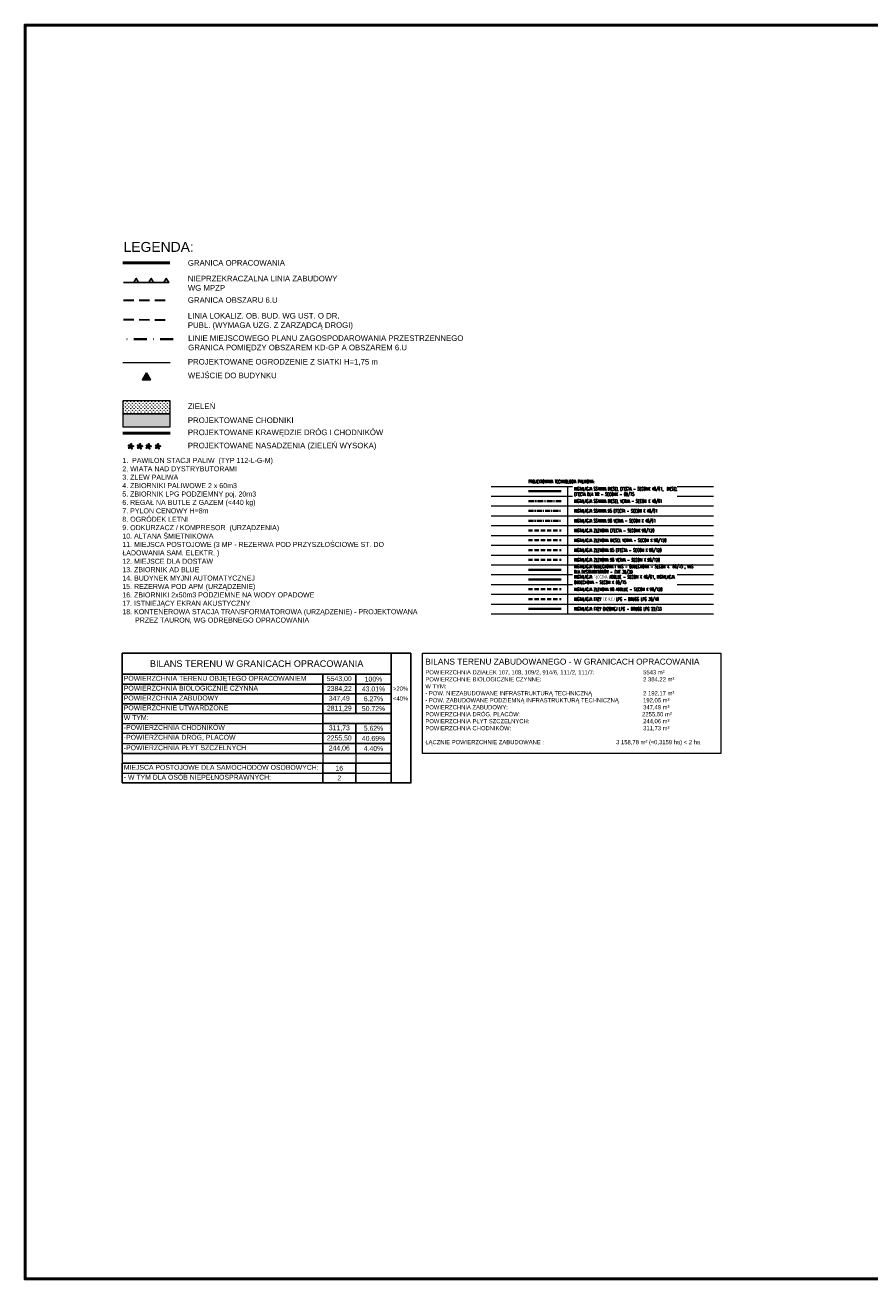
# Model space of a CAD drawing. Header units: metres. Extents: x 779 to 7046, y -512 to 9570.
# Tile 1 of 256: x 1756 to 2015, y -512 to -129. Entities that reach past the tile are written whole.
import ezdxf

# ---------------------------------------------------------------- set-up
doc = ezdxf.new("R2010")
doc.units = ezdxf.units.M
for name, pattern in [('CENTER', [50.8, 31.75, -6.35, 6.35, -6.35]), ('CENTER2', [1.125, 0.75, -0.125, 0.125, -0.125]), ('CIĄGłA', [0]), ('DASHEDX2', [38.1, 25.4, -12.7]), ('DGN Style 4', [0.3202, 0.16, -0.08, 0.0002, -0.08]), ('HIDDEN2', [4.7625, 3.175, -1.5875])]:
    doc.linetypes.add(name, pattern=pattern)
for name, color, linetype, lineweight in [('- AGP-1_OPISY', 7, 'Continuous', 13), ('_a_obiekty', 250, 'Continuous', 30), ('_ON', 10, 'Continuous', 35), ('_Pb95', 94, 'Continuous', 35), ('_Pb98', 160, 'Continuous', 35), ('_U95', 30, 'Continuous', 35), ('_VRS', 210, 'Continuous', 35), ('AGP1_40_layout_tabelka', 7, 'Continuous', 9), ('AGP1_granica_opracow', 7, 'Continuous', 15), ('AGP1_HATCH', 7, 'Continuous', 5), ('AGP1_OPISY', 7, 'Continuous', 13), ('IS-opis-legenda', 7, 'Continuous', 20), ('MPZP', 7, 'Continuous', 0)]:
    doc.layers.add(name, color=color, linetype=linetype, lineweight=lineweight)
doc.layers.add('AGP1_linie_nieprzekraczalne', color=7, linetype='Continuous')
doc.styles.add('ARIAL', font='arial.ttf')
doc.styles.add('IS-0.6', font='simplex.shx', dxfattribs={"width": 0.6})
doc.styles.get("Standard").update_dxf_attribs({"font": 'arial.ttf'})
doc.linetypes.add('OGRODZENIE1', pattern='A,6.35,-2.54,[133,ltypeshp.shx,S=2.54,R=0,X=-2.54,Y=0],-2.54,25.4', length=36.83)

# ---------------------------------------------------------------- blocks, each defined once
blk = doc.blocks.new('*U33')
at = {"layer": 'AGP1_linie_nieprzekraczalne', "color": 1, "ltscale": 0.05}
for points in [[(0, 0), (4.84, 0), (4.07, 1.33), (3.33, 0)], [(4.84, 0), (9.68, 0), (8.91, 1.33), (8.18, 0)], [(4.84, 0), (9.68, 0), (8.91, 1.33), (8.18, 0)], [(9.68, 0), (14.53, 0), (13.76, 1.33), (13.02, 0)]]:
    blk.add_lwpolyline(points, dxfattribs=at)
blk = doc.blocks.new('NASADZENIA NOWE ZIELEŃ')
at = {"linetype": 'CIĄGłA', "lineweight": 5, "true_color": 0x58ba48, "transparency": 33554597}
h = blk.add_hatch(color=85, dxfattribs=at)
h.dxf.hatch_style = 1
h.paths.add_polyline_path([(1751.94, 237.45), (1751.45, 237.06), (1750.96, 237.45), (1751.18, 236.87), (1750.66, 236.52), (1751.28, 236.55), (1751.45, 235.95), (1751.62, 236.55), (1752.24, 236.52), (1751.72, 236.87)])
edge = h.paths.add_edge_path(flags=16)
edge.add_arc((1751.45, 236.78), 0.0118, 0, 360)
edge = h.paths.add_edge_path(flags=16)
edge.add_arc((1751.45, 236.78), 0.0118, 0, 360)
at = {"color": 116, "linetype": 'CIĄGłA', "lineweight": 30, "true_color": 0x136734}
for points in [[(1751.94, 237.45), (1751.72, 236.87), (1752.24, 236.52), (1751.62, 236.55), (1751.45, 235.95), (1751.28, 236.55), (1750.66, 236.52), (1751.18, 236.87), (1750.96, 237.45), (1751.45, 237.06), (1751.94, 237.45)], [(1751.3, 236.78), (1751.6, 236.78)], [(1751.45, 236.93), (1751.45, 236.63)]]:
    blk.add_lwpolyline(points, dxfattribs=at)
blk = doc.blocks.new('*T274')
at = {"color": 0, "linetype": 'ByBlock', "lineweight": -2, "transparency": 16777216}
for p, q in [((0, 0), (82.39, 0)), ((0, 0), (0, -30.7)), ((82.39, 0), (82.39, -30.7)), ((0, -6.46), (82.39, -6.46)), ((61.47, -6.46), (61.47, -30.7)), ((71.52, -6.46), (71.52, -18.49)), ((0, -9.46), (82.39, -9.46)), ((0, -12.47), (82.39, -12.47)), ((0, -15.48), (82.39, -15.48)), ((61.47, -18.49), (82.39, -18.49)), ((61.47, -21.5), (82.39, -21.5)), ((71.52, -21.5), (71.52, -30.7)), ((61.47, -24.51), (82.39, -24.51)), ((61.47, -27.69), (82.39, -27.69)), ((0, -30.7), (82.39, -30.7)), ((0, -33.71), (71.52, -33.71)), ((0, -33.71), (0, -39.73)), ((61.47, -33.71), (61.47, -39.73)), ((71.52, -33.71), (71.52, -39.73)), ((61.47, -36.72), (71.52, -36.72)), ((0, -39.73), (71.52, -39.73))]:
    blk.add_line(p, q, dxfattribs=at)
at = {"layer": 'Defpoints', "color": 8, "linetype": 'ByBlock', "lineweight": 0, "transparency": 16777216}
for p, q in [((0, -18.49), (61.47, -18.49)), ((0, -21.5), (61.47, -21.5)), ((0, -24.51), (61.47, -24.51)), ((0, -27.69), (61.47, -27.69)), ((0, -30.7), (0, -33.71)), ((61.47, -30.7), (61.47, -33.71)), ((71.52, -30.7), (71.52, -33.71)), ((71.52, -33.71), (82.39, -33.71)), ((82.39, -30.7), (82.39, -39.73)), ((0, -36.72), (61.47, -36.72)), ((71.52, -36.72), (82.39, -36.72)), ((71.52, -39.73), (82.39, -39.73))]:
    blk.add_line(p, q, dxfattribs=at)
at = {"color": 0, "transparency": 16777216}
for s, insert, char_height, width, attachment_point in [('BILANS TERENU W GRANICACH OPRACOWANIA', (41.19, -3.23), 2.0059, 81.3866, 5), ('POWIERZCHNIA TERENU OBJĘTEGO OPRACOWANIEM', (0.5, -6.96), 1.5044, 60.4653, 1), ('5543,00', (66.49, -7.96), 1.504, 9.0495, 5), ('100%', (76.96, -7.96), 1.504, 9.8659, 5), ('POWIERZCHNIA BIOLOGICZNIE CZYNNA', (0.5, -9.97), 1.5044, 60.4653, 1), ('2384,22', (66.49, -10.97), 1.504, 9.0495, 5), ('43.01%', (76.96, -10.97), 1.504, 9.8659, 5), ('POWIERZCHNIA ZABUDOWY', (0.5, -12.98), 1.5044, 60.4653, 1), ('347,49', (66.49, -13.98), 1.504, 9.0495, 5), ('6.27%', (76.96, -13.98), 1.504, 9.8659, 5), ('W TYM:', (0.5, -18.99), 1.504, 60.4653, 1), ('POWIERZCHNIE UTWARDZONE', (0.5, -15.98), 1.5044, 60.4653, 1), ('2811,29', (66.49, -16.99), 1.504, 9.0495, 5), ('50.72%', (76.96, -16.99), 1.504, 9.8659, 5), ('-POWIERZCHNIA CHODNIKÓW', (0.5, -22), 1.5044, 60.4653, 1), ('311,73', (66.49, -23.01), 1.504, 9.0495, 5), ('5.62%', (76.96, -23.01), 1.504, 9.8659, 5), ('-POWIERZCHNIA DRÓG, PLACÓW', (0.5, -25.01), 1.5044, 60.4653, 1), ('2255,50', (66.49, -26.1), 1.504, 9.0495, 5), ('40.69%', (76.96, -26.1), 1.504, 9.8659, 5), ('-POWIERZCHNIA PŁYT SZCZELNYCH', (0.5, -28.2), 1.5044, 60.4653, 1), ('244,06', (66.49, -29.2), 1.504, 9.0495, 5), ('4.40%', (76.96, -29.2), 1.504, 9.8659, 5), ('MIEJSCA POSTOJOWE DLA SAMOCHODÓW OSOBOWYCH:', (0.5, -34.21), 1.5044, 60.4653, 1), ('16', (66.49, -35.22), 1.504, 9.0495, 5), ('- W TYM DLA OSÓB NIEPEŁNOSPRAWNYCH:', (0.5, -37.22), 1.5044, 60.4653, 1), ('2', (66.49, -38.23), 1.5, 9.0495, 5)]:
    blk.add_mtext(s, dxfattribs=dict(at, insert=insert, char_height=char_height, width=width, attachment_point=attachment_point))

msp = doc.modelspace()

# ---------------------------------------------------------------- hatches: boundary and pattern name
at = {"layer": 'AGP1_HATCH'}
h = msp.add_hatch(dxfattribs=at)
h.set_pattern_fill('GRASS', color=64, scale=0.03)
h.set_pattern_definition([(90, (-83.027, -777.38816), (-0.53881537, 0.53881537), [0.142875, -0.93475573]), (45, (-83.027, -777.38816), (-0.53881537, 0.53881537), [0.142875, -0.619125]), (135, (-83.027, -777.38816), (-0.53881537, -0.53881537), [0.142875, -0.619125])])
h.paths.add_polyline_path([(1786.4, -243.67), (1786.4, -247.649), (1800.869, -247.649), (1800.869, -243.67)])
at = {"layer": 'AGP1_HATCH', "true_color": 0x636466, "transparency": 33554477}
h = msp.add_hatch(color=251, dxfattribs=at)
h.dxf.hatch_style = 1
h.paths.add_polyline_path([(1786.4, -247.649), (1800.869, -247.649), (1800.869, -251.628), (1786.4, -251.628)])
at = {"layer": 'AGP1_OPISY', "ltscale": 0.05}
msp.add_hatch(color=256, dxfattribs=at).paths.add_polyline_path([(1793.635, -235.122), (1792.401, -237.259), (1794.869, -237.259)])

# ---------------------------------------------------------------- linework, layer by layer
at = {"color": 1, "linetype": 'HIDDEN2', "lineweight": 30}
msp.add_lwpolyline([(1786.649, -212.868), (1800.448, -212.902)], dxfattribs=at)
at = {"color": 3, "linetype": 'HIDDEN2', "lineweight": 30}
msp.add_lwpolyline([(1786.649, -218.825), (1800.448, -218.858)], dxfattribs=at)
at = {"ltscale": 0.05}
msp.add_lwpolyline([(1793.635, -235.122), (1792.401, -237.259), (1794.869, -237.259)], close=True, dxfattribs=at)
at = {"lineweight": 50}
msp.add_lwpolyline([(1800.869, -253.617), (1786.4, -253.617)], dxfattribs=at)
at = {"linetype": 'CIĄGłA'}
for points in [[(1874.652, -320.901), (1868.595, -320.901), (1868.595, -360.631), (1874.652, -360.631)], [(1857.726, -354.613), (1868.595, -354.613), (1868.595, -360.631), (1857.726, -360.631)]]:
    msp.add_lwpolyline(points, close=True, dxfattribs=at)
at = {"layer": '_a_obiekty', "color": 18, "linetype": 'OGRODZENIE1', "lineweight": 15, "ltscale": 0.04, "true_color": 0x000000}
msp.add_lwpolyline([(1800.869, -232.007), (1786.4, -232.007)], dxfattribs=at)
at = {"layer": '_ON', "linetype": 'Continuous', "ltscale": 0.01}
msp.add_line((1910.614, -271.371), (1920.614, -271.371), dxfattribs=at)
at = {"layer": '_ON', "linetype": 'DASHEDX2', "ltscale": 0.05}
msp.add_line((1910.614, -283.371), (1920.614, -283.371), dxfattribs=at)
at = {"layer": '_Pb95', "linetype": 'CENTER', "ltscale": 0.05}
msp.add_line((1910.614, -277.371), (1920.614, -277.371), dxfattribs=at)
at = {"layer": '_Pb95', "linetype": 'DASHEDX2', "ltscale": 0.05}
msp.add_line((1910.614, -289.371), (1920.614, -289.371), dxfattribs=at)
at = {"layer": '_Pb98', "linetype": 'CENTER', "ltscale": 0.05}
msp.add_line((1910.614, -280.371), (1920.614, -280.371), dxfattribs=at)
at = {"layer": '_Pb98', "linetype": 'DASHEDX2', "ltscale": 0.05}
msp.add_line((1910.614, -292.371), (1920.614, -292.371), dxfattribs=at)
at = {"layer": '_Pb98', "color": 4, "ltscale": 0.05}
msp.add_line((1910.614, -298.371), (1920.614, -298.371), dxfattribs=at)
at = {"layer": '_Pb98', "color": 4, "linetype": 'DASHEDX2', "ltscale": 0.05}
msp.add_line((1910.614, -301.371), (1920.614, -301.371), dxfattribs=at)
at = {"layer": '_Pb98', "color": 2, "linetype": 'DASHEDX2', "ltscale": 0.05}
msp.add_line((1910.614, -304.371), (1920.614, -304.371), dxfattribs=at)
at = {"layer": '_Pb98', "color": 2, "ltscale": 0.05}
msp.add_line((1910.614, -307.371), (1920.614, -307.371), dxfattribs=at)
at = {"layer": '_U95', "color": 30, "linetype": 'CENTER', "ltscale": 0.055}
msp.add_line((1910.614, -274.371), (1920.614, -274.371), dxfattribs=at)
at = {"layer": '_U95', "linetype": 'DASHEDX2', "ltscale": 0.05}
msp.add_line((1910.614, -286.371), (1920.614, -286.371), dxfattribs=at)
at = {"layer": '_VRS', "ltscale": 0.01}
msp.add_line((1910.614, -295.371), (1920.614, -295.371), dxfattribs=at)
at = {"layer": 'AGP1_40_layout_tabelka'}
msp.add_lwpolyline([(1878.2, -320.901), (1969.546, -320.901), (1969.546, -351.584), (1878.2, -351.584)], close=True, dxfattribs=at)
at = {"layer": 'AGP1_granica_opracow', "color": 5, "linetype": 'CENTER2', "lineweight": 9, "ltscale": 5, "const_width": 0.95}
msp.add_lwpolyline([(1800.869, -201.441), (1786.4, -201.441)], dxfattribs=at)
at = {"layer": 'AGP1_OPISY'}
for points in [[(1786.4, -247.649), (1800.869, -247.649), (1800.869, -243.67), (1786.4, -243.67)], [(1786.4, -251.628), (1800.869, -251.628), (1800.869, -247.649), (1786.4, -247.649)]]:
    msp.add_lwpolyline(points, close=True, dxfattribs=at)
at = {"layer": 'IS-opis-legenda', "lineweight": 9}
for p, q in [((1899.209, -269.871), (1967.288, -269.871)), ((1922.614, -269.871), (1922.614, -308.871)), ((1899.209, -272.871), (1967.288, -272.871)), ((1899.209, -275.871), (1967.288, -275.871)), ((1899.209, -278.871), (1967.288, -278.871)), ((1899.209, -281.871), (1967.288, -281.871)), ((1899.209, -284.871), (1967.288, -284.871)), ((1899.209, -287.871), (1967.288, -287.871)), ((1899.209, -290.871), (1967.288, -290.871)), ((1899.209, -293.871), (1967.288, -293.871)), ((1899.209, -296.871), (1967.288, -296.871)), ((1899.209, -299.871), (1967.288, -299.871)), ((1899.209, -302.871), (1967.288, -302.871)), ((1899.209, -305.871), (1967.288, -305.871)), ((1899.209, -308.871), (1967.288, -308.871)), ((1899.209, -308.871), (1967.288, -308.871)), ((1899.209, -308.871), (1967.288, -308.871))]:
    msp.add_line(p, q, dxfattribs=at)
at = {"layer": 'MPZP', "color": 202, "linetype": 'DGN Style 4', "lineweight": 40, "ltscale": 25, "true_color": 0x8a2be2, "flags": 128}
msp.add_lwpolyline([(1801.865, -224.774), (1786.634, -224.774)], dxfattribs=at)

# ---------------------------------------------------------------- block references
at = {"color": 18, "linetype": 'CIĄGłA', "lineweight": 5, "true_color": 0x000000, "rotation": 98.27222988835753}
for p in [(2275.139, -1956.798), (2277.886, -1956.798), (2280.558, -1956.798), (2283.411, -1956.798)]:
    msp.add_blockref('NASADZENIA NOWE ZIELEŃ', p, dxfattribs=at)
msp.add_blockref('*T274', (1786.206, -320.901))
at = {"layer": 'AGP1_linie_nieprzekraczalne', "xscale": 0.95, "yscale": 0.95, "zscale": 0.95, "rotation": 359.8600436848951}
msp.add_blockref('*U33', (1786.649, -207.451), dxfattribs=at)

# ---------------------------------------------------------------- texts
at = {"color": 18, "linetype": 'CIĄGłA', "lineweight": 5, "true_color": 0x000000, "insert": (1806.423, -223.642), "char_height": 1.71, "width": 86.59648, "attachment_point": 1}
msp.add_mtext('LINIE MIEJSCOWEGO PLANU ZAGOSPODAROWANIA PRZESTRZENNEGO\\PGRANICA POMIĘDZY OBSZAREM KD-GP A OBSZAREM 6.U', dxfattribs=at)
at = {"layer": 'AGP1_OPISY', "linetype": 'Continuous', "lineweight": 40, "attachment_point": 1, "style": 'ARIAL'}
for s, insert, char_height, width in [('LEGENDA:', (1786.659, -195.049), 3.04, 83.72429), ('GRANICA OPRACOWANIA', (1806.325, -200.602), 1.71, 50.13387), ('NIEPRZEKRACZALNA LINIA ZABUDOWY WG MPZP', (1806.325, -205.405), 1.71, 50.13387), ('GRANICA OBSZARU 6.U', (1806.325, -211.975), 1.71, 50.13387), ('LINIA LOKALIZ. OB. BUD. WG UST. O DR. PUBL. (WYMAGA UZG. Z ZARZĄDCĄ DROGI)', (1806.325, -216.778), 1.71, 52.90055), ('PROJEKTOWANE OGRODZENIE Z SIATKI H=1,75 m', (1806.325, -230.862), 1.71, 61.61261), ('WEJŚCIE DO BUDYNKU', (1806.325, -235.044), 1.71, 59.02557), ('ZIELEŃ', (1806.325, -244.492), 1.71, 50.13387), ('PROJEKTOWANE CHODNIKI', (1806.325, -248.781), 1.71, 50.13387), ('PROJEKTOWANE KRAWĘDZIE DRÓG I CHODNIKÓW', (1806.325, -252.472), 1.71, 61.61261), ('PROJEKTOWANE NASADZENIA (ZIELEŃ WYSOKA)', (1806.325, -256.519), 1.71, 61.61261), ('{\\H0.79167x;\\C256;\\c0;1.  PAWILON STACJI PALIW  (TYP 112-L-G-M)\\P2. WIATA NAD DYSTRYBUTORAMI\\P3. ZLEW PALIWA\\P4. ZBIORNIKI PALIWOWE 2 x 60m3\\P5. ZBIORNIK LPG PODZIEMNY poj. 20m3\\P6. REGAŁ NA BUTLE Z GAZEM (<440 kg)\\P7. PYLON CENOWY H=8m\\P8. OGRÓDEK LETNI\\P9. ODKURZACZ / KOMPRESOR  (URZĄDZENIA)\\P10. ALTANA ŚMIETNIKOWA\\P11. MIEJSCA POSTOJOWE (3 MP - REZERWA POD PRZYSZŁOŚCIOWE ST. DO ŁADOWANIA SAM. ELEKTR. )\\P12. MIEJSCE DLA DOSTAW\\H0.84211x;\\P\\H1.1875x;13. ZBIORNIK AD BLUE\\P14. BUDYNEK MYJNI AUTOMATYCZNEJ\\P15. REZERWA POD APM (URZĄDZENIE)\\P16. ZBIORNIKI 2x50m3 PODZIEMNE NA WODY OPADOWE \\P17. ISTNIEJĄCY EKRAN AKUSTYCZNY\\P\\pi-3.8988,l3.8988;18. KONTENEROWA STACJA TRANSFORMATOROWA (\\H0.97195x;URZĄDZENIE\\H1.0289x;) - PROJEKTOWANA     PRZEZ TAURON, WG ODRĘBNEGO OPRACOWANIA}', (1786.255, -261.14), 1.9494, 92.84028), ('{\\C256;\\c0;POWIERZCHNIA DZIAŁEK 107, 108, 109/2, 914/6, 111/2, 111/7:                   ^I^I5543 m²            POWIERZCHNIE BIOLOGICZNIE CZYNNE:^I^I^I                          ^I^I2\\~384,22 m²      \\PW TYM:\\P- POW. NIEZABUDOWANE INFRASTRUKTURĄ TECHNICZNĄ^I^I^I^I2\\~192,17 m²^I     \\P- POW. ZABUDOWANE PODZIEMNĄ INFRASTRUKTURĄ TECHNICZNĄ^I^I192,05 m²^I     \\PPOWIERZCHNIA ZABUDOWY:^I^I^I^I^I                            ^I^I347,49 m²    ^I      \\PPOWIERZCHNIA DRÓG, PLACÓW:^I^I^I^I^I^I                    2255,50 m²\\PPOWIERZCHNIA PŁYT SZCZELNYCH:       ^I^I^I^I^I^I^I244,06 m²\\PPOWIERZCHNIA CHODNIKÓW:^I^I^I^I                            ^I^I311,73 m²          \\P\\PŁĄCZNIE POWIERZCHNIE ZABUDOWANE^I:^I^I^I^I    3\\~158,78 m² (≈0,3159 ha) < 2 ha  \\P^I^I^I^I^I^I\\P\\P}\\P\\P\\P^I^I^I^I\\P                                    ', (1879.053, -326.129), 1.2825, 90.25573), ('BILANS TERENU ZABUDOWANEGO - W GRANICACH OPRACOWANIA', (1879.053, -322.586), 1.824, 90.25573)]:
    msp.add_mtext(s, dxfattribs=dict(at, insert=insert, char_height=char_height, width=width))
at = {"layer": 'AGP1_OPISY', "linetype": 'Continuous', "lineweight": 40, "char_height": 1.2825, "attachment_point": 1, "style": 'ARIAL'}
for s, insert in [('>20%', (1869.152, -331.122)), ('<40%', (1869.152, -334.131))]:
    msp.add_mtext_dynamic_manual_height_columns(s, width=19.93735, gutter_width=12.5, heights=[0], dxfattribs=dict(at, insert=insert))
at = {"layer": 'IS-opis-legenda', "style": 'IS-0.6', "width": 0.6}
for s, p in [('INSTALACJA SSAWNA DIESEL VERVA - SECON X 48/61', (1924.614, -274.871)), ('INSTALACJA SSAWNA 95 EFECTA - SECON X 48/61', (1924.614, -277.871)), ('INSTALACJA SSAWNA 98 VERVA - SECON X 48/61', (1924.614, -280.871)), ('INSTALACJA ZLEWOWA EFECTA - SECONX 98/120 ', (1924.614, -283.871)), ('INSTALACJA ZLEWOWA DIESEL VERVA - SECON X 98/120', (1924.614, -286.871)), ('INSTALACJA ZLEWOWA 95 EFECTA - SECON X 98/120', (1924.614, -289.871)), ('INSTALACJA ZLEWOWA 98 VERVA - SECON X 98/120', (1924.614, -292.871)), ('INSTALACJA ZLEWOWA 98 ADBLUE - SECON X 98/120', (1924.614, -301.871)), ('INSTALACJA FAZY CIEKŁEJ LPG - BRUGG LPG 30/40', (1924.614, -304.871)), ('INSTALACJA FAZY GAZOWEJ LPG - BRUGG LPG 22/33', (1924.614, -307.871))]:
    msp.add_text(s, height=1, dxfattribs=at).set_placement(p)
at = {"layer": 'IS-opis-legenda', "insert": (1924.614, -293.871), "char_height": 1, "width": 33.0818, "attachment_point": 1, "style": 'IS-0.6'}
msp.add_mtext('INSTALACJA ODDECHOWA I VRS - ODDECHOWA - SECON X  60/75 , VRS DLA DYSTRYBUTORÓW - CNT 30/39', dxfattribs=at)

# ---------------------------------------------------------------- next in the draw order: texts
at = {"layer": '- AGP-1_OPISY', "char_height": 1, "width": 31.03883, "attachment_point": 1, "rotation": 360, "style": 'IS-0.6', "bg_fill": 2}
for s, insert in [('INSTALACJA SSAWNA DIESEL EFECTA - SECONX 48/61,  DIESEL EFECTA DLA TIR - SECONX - 60/75 ', (1924.614, -270.097)), ('INSTALACJA TŁOCZNA ADBLUE - SECON X 48/61, INSTALACJA ODDECHOWA - SECON X 60/75', (1924.614, -297.077))]:
    msp.add_mtext(s, dxfattribs=dict(at, insert=insert))

# ---------------------------------------------------------------- next in the draw order: linework, layer by layer
at = {"color": 1, "linetype": 'CIĄGłA', "lineweight": 50}
msp.add_lwpolyline([(3759.86, -128.67), (1756.476, -128.67), (1756.476, -512.448), (3759.86, -512.448)], close=True, dxfattribs=at)

# ---------------------------------------------------------------- next in the draw order: texts
at = {"layer": '- AGP-1_OPISY', "style": 'IS-0.6', "width": 0.6}
msp.add_text('PROJEKTOWANA TECHNOLOGIA PALIWOWA:', height=1, dxfattribs=at).set_placement((1910.614, -268.895))

doc.saveas('drawing.dxf')
